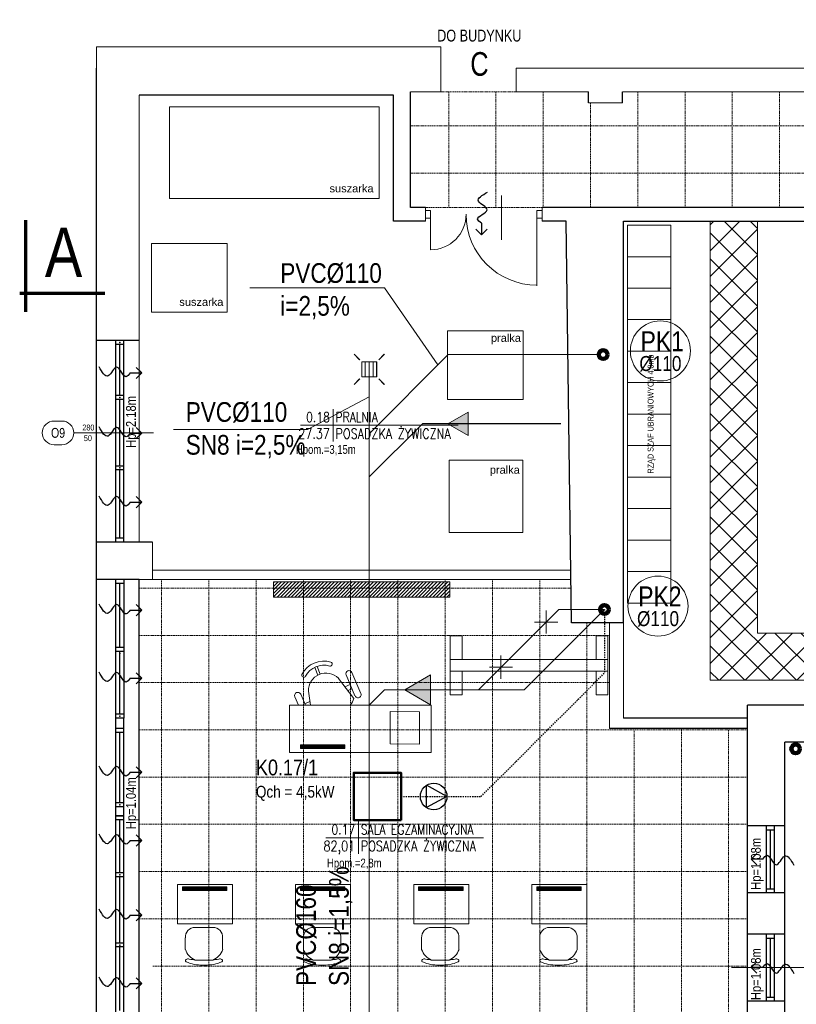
# Model space of a CAD drawing. Header units: millimetres. Extents: x -523 to 1404227, y -783705 to 1038705.
# Tile 102 of 256: x 429472 to 439331, y 134384 to 146890. Entities that reach past the tile are written whole.
import ezdxf
from ezdxf.enums import TextEntityAlignment as Align

# ---------------------------------------------------------------- set-up
doc = ezdxf.new("R2010")
doc.units = ezdxf.units.MM
for name, pattern in [('DASHDOT', [1, 0.5, -0.25, 0, -0.25]), ('DASHEDX2', [1.5, 1, -0.5]), ('DIVIDEX2', [2.5, 1, -0.5, 0, -0.5, 0, -0.5])]:
    doc.linetypes.add(name, pattern=pattern)
for name, color, linetype, lineweight in [('13. Podpisy', 7, 'Continuous', 18), ('2. Obrys', 7, 'Continuous', 30), ('7. Projektowana ściana murowana', 7, 'Continuous', 13), ('BA_drz', 7, 'Continuous', 18), ('BA_KS_ist.', 34, 'Continuous', 13), ('BA_met', 7, 'Continuous', 18), ('BA_sym', 7, 'Continuous', 18), ('BA_txc', 1, 'Continuous', 18), ('BA_txs', 2, 'Continuous', 18), ('Cienka', 7, 'Continuous', 18), ('mm_klima_PROJ', 86, 'Continuous', 35), ('mm_klimatyzacja', 94, 'Continuous', 50), ('MM_KS_OPISY', 7, 'Continuous', 9), ('mm_SKROPLINY', 3, 'DASHDOT', 30), ('mm_sprężone', 7, 'Continuous', 50), ('mm_Wentylacja', 5, 'Continuous', 50), ('mm_wentylacja_bloki', 7, 'Continuous', 18), ('PG_PRZERYWANE_ŚREDNIE', 1, 'DASHEDX2', 18), ('PG_WIDOKOWE_CIENKIE', 7, 'Continuous', 18), ('PG_WYPOSAŻENIE', 1, 'Continuous', 18), ('PG_ŚCIANY_DZIAŁOWE', 3, 'Continuous', 18), ('Przekrojowa', 60, 'Continuous', 18)]:
    doc.layers.add(name, color=color, linetype=linetype, lineweight=lineweight)
doc.styles.add('BIKTC', font='bikromsw.shx', dxfattribs={"width": 0.8})
doc.styles.add('BIKTS', font='bikromsw.shx', dxfattribs={"width": 0.85})
doc.styles.add('BIKWYM', font='BIKROMSW.SHX', dxfattribs={"width": 0.8})
doc.styles.add('ROMANS', font='romans', dxfattribs={"width": 0.7})
doc.styles.get("Standard").update_dxf_attribs({"font": 'arial.ttf'})

# ---------------------------------------------------------------- blocks, each defined once
blk = doc.blocks.new('bikmet')
blk.add_line((0, 1.65), (0, -1.65))
at = {"style": 'ROMANS', "width": 0.8}
blk.add_attdef('NRPOM', text='', height=1, dxfattribs=at).set_placement((-0.33, 0.33), align=Align.RIGHT)
blk.add_attdef('NWAPOM', (0.25, 0.33), '', height=1, dxfattribs=at)
blk.add_attdef('RAREA', text='', height=1.04, dxfattribs=at).set_placement((-0.33, -0.33), align=Align.TOP_RIGHT)
blk.add_attdef('PODLOGA', text='', height=1.04, dxfattribs=at).set_placement((0.25, -0.33), align=Align.TOP_LEFT)
blk = doc.blocks.new('dr1h901')
at = {"color": 0}
blk.add_line((-0.5, 0), (-0.5, 1), dxfattribs=at)
blk.add_line((0, 0.362), (0, -0.266))
blk.add_arc((-0.5, 0), 1, 0, 90, dxfattribs=at)
blk = doc.blocks.new('symdrz')
blk.add_lwpolyline([(-10, -30, -1), (-10, 30), (10, 30, -1), (10, -30)], format="xyb", close=True)
at = {"style": 'BIKTS', "width": 0.8}
blk.add_attdef('SZERDRZ', text='', height=25, dxfattribs=at).set_placement((77.1, 8.8), align=Align.CENTER)
blk.add_attdef('SYMDRZ', text='', height=25, dxfattribs=at).set_placement((0, 0), align=Align.MIDDLE)
blk.add_attdef('WYSDRZ', text='', height=25, dxfattribs=at).set_placement((77.1, -9.5), align=Align.TOP_CENTER)
blk = doc.blocks.new('podciecie')
at = {"layer": 'mm_Wentylacja', "color": 142, "lineweight": 30}
for p, q in [((23288, -37575.5), (23288, -37590.5)), ((23288, -37590.5), (23280.9, -37583.4)), ((23288, -37590.5), (23295.1, -37583.4))]:
    blk.add_line(p, q, dxfattribs=at)
blk.add_spline([(23288, -37575.5), (23283.2, -37570.7), (23295.2, -37558.8), (23284.2, -37547.8), (23295.8, -37536.2)], degree=3, dxfattribs=at)
blk = doc.blocks.new('A$C6810ecfa')
at = {"layer": 'BA_KS_ist.', "color": 18, "linetype": 'Continuous', "lineweight": 20, "ltscale": 25}
for centre in [(-1790.9, 2034), (-1789.4, 1710.4), (-1546.6, 1533.3)]:
    blk.add_circle(centre, 5.5, dxfattribs=at)
blk = doc.blocks.new('A$Cb384932f')
at = {"layer": 'BA_KS_ist.', "color": 34}
for p, q in [((-2107.2, 2034.5), (-2100.1, 2027.3)), ((-2075.9, 2027.3), (-2068.8, 2034.5)), ((-2097.5, 2024.8), (-2078.5, 2024.8)), ((-2097.5, 2005.7), (-2097.5, 2024.8)), ((-2093.1, 2024.8), (-2093.1, 2005.7)), ((-2088, 2024.8), (-2088, 2005.7)), ((-2082.9, 2024.8), (-2082.9, 2005.7)), ((-2078.5, 2024.8), (-2078.5, 2005.7)), ((-2107.2, 1996), (-2100.1, 2003.2)), ((-2078.5, 2005.7), (-2097.5, 2005.7)), ((-2068.8, 1996), (-2075.9, 2003.2))]:
    blk.add_line(p, q, dxfattribs=at)
blk = doc.blocks.new('A$C6e56510e')
at = {"layer": 'PG_WYPOSAŻENIE', "color": 251}
for p, q in [((354, 416), (130, 416)), ((259, 479), (225, 479)), ((5, 281), (5, 134)), ((479, 281), (479, 134)), ((356, 0), (131, 0))]:
    blk.add_line(p, q, dxfattribs=at)
for centre, radius, start, end in [((216, 211), 222, 112.8026, 161.5732), ((208, 6), 473, 87.8783, 114.1146), ((276, 6), 473, 65.8854, 92.1217), ((269, 211), 222, 18.4268, 67.1974), ((129, 124), 124, 175.2787, 270.8747), ((355, 124), 124, 269.1253, 4.7213)]:
    blk.add_arc(centre, radius, start, end, dxfattribs=at)
for points in [[(130, 416), (55, 403), (16, 407), (6, 430), (14, 438)], [(354, 416), (430, 403), (468, 407), (478, 430), (470, 438)]]:
    blk.add_spline(points, degree=3, dxfattribs=at)
blk = doc.blocks.new('A$Ce0212712')
at = {"layer": 'PG_WYPOSAŻENIE', "color": 251}
for p, q in [((116.2, 180), (56.2, 180)), ((56.2, 180), (56.2, 0)), ((116.2, 180), (116.2, 0)), ((42.2, 165.8), (56.2, 159.9)), ((56.2, 168.6), (45.4, 173.2)), ((56.2, 153.3), (38.3, 156.1)), ((51.6, 154.1), (54.4, 160.6)), ((6.9, 145.1), (16.5, 141)), ((8.1, 148), (17.8, 143.9)), ((22, 117.8), (47.5, 98.3)), ((41.1, 89.6), (14.6, 100.8)), ((17.7, 108.2), (44.2, 96.9)), ((32.7, 109.6), (29.9, 103)), ((35.3, 100.7), (37.5, 105.9)), ((116.2, 0), (56.2, 0))]:
    blk.add_line(p, q, dxfattribs=at)
for centre, radius, start, end in [((31.8, 136.2), 31.8, 117.8261, 196.0571), ((17.9, 161.8), 2.68, 305.0597, 110.5924), ((43.8, 169.5), 4, 66.9416, 246.9416), ((31.8, 136.2), 26.5, 117.8261, 196.0571), ((37.7, 133.7), 22.4, 88.5371, 225.346), ((3.7, 128.5), 2.68, 203.2907, 8.8234), ((16.2, 104.5), 4, 66.9416, 246.9416), ((33.4, 135.5), 39.8, 290.6531, 304.8412), ((42.7, 93.2), 4, 246.9416, 66.9416)]:
    blk.add_arc(centre, radius, start, end, dxfattribs=at)
blk = doc.blocks.new('A$C31e338d0')
at = {"layer": 'PG_WYPOSAŻENIE'}
h = blk.add_hatch(dxfattribs=at)
h.set_pattern_fill('ANSI37', color=251, scale=73)
h.set_pattern_definition([(45, (-151815.13, 350077.71), (-163.88967, 163.88967), []), (135, (-151815.13, 350077.71), (-163.88967, -163.88967), [])])
h.paths.add_polyline_path([(365648, 25459), (366248, 25459), (366248, 20228), (368448, 20228), (368448, 25459), (369048, 25459), (369048, 24264), (369048, 23664), (369048, 19628), (362848, 19628), (362848, 20228), (362848, 25459), (363448, 25459), (363448, 20228), (365648, 20228)])
h.paths.add_polyline_path([(369048, 20228), (370223, 20228), (370223, 19628), (369048, 19628)])
at = {"layer": 'PG_ŚCIANY_DZIAŁOWE', "ltscale": 10}
h = blk.add_hatch(dxfattribs=at)
h.set_pattern_fill('ANSI31', color=253, scale=10)
h.set_pattern_definition([(45, (-26742.93, 2690.127), (-22.4506403, 22.4506403), [])])
h.paths.add_polyline_path([(357305, 20877), (357305, 20686), (359540, 20686), (359540, 20877)])
h = blk.add_hatch(dxfattribs=at)
h.set_pattern_fill('ANSI31', color=252)
h.set_pattern_definition([(45, (2334.0207, -1244.285), (-2.24506403, 2.24506403), [])])
h.paths.add_polyline_path([(358211, 18763), (358211, 18808), (357646, 18808), (357646, 18763)])
h = blk.add_hatch(dxfattribs=at)
h.set_pattern_fill('ANSI31', color=252)
h.set_pattern_definition([(45, (834.0207, -3048.2265), (-2.24506403, 2.24506403), [])])
h.paths.add_polyline_path([(356711, 16959), (356711, 17004), (356146, 17004), (356146, 16959)])
h = blk.add_hatch(dxfattribs=at)
h.set_pattern_fill('ANSI31', color=252)
h.set_pattern_definition([(45, (2334.0207, -3048.2265), (-2.24506403, 2.24506403), [])])
h.paths.add_polyline_path([(358211, 16959), (358211, 17004), (357646, 17004), (357646, 16959)])
h = blk.add_hatch(dxfattribs=at)
h.set_pattern_fill('ANSI31', color=252)
h.set_pattern_definition([(45, (3834.0207, -3048.2265), (-2.24506403, 2.24506403), [])])
h.paths.add_polyline_path([(359711, 16959), (359711, 17004), (359146, 17004), (359146, 16959)])
h = blk.add_hatch(dxfattribs=at)
h.set_pattern_fill('ANSI31', color=252)
h.set_pattern_definition([(45, (5334.0207, -3048.2265), (-2.24506403, 2.24506403), [])])
h.paths.add_polyline_path([(361211, 16959), (361211, 17004), (360646, 17004), (360646, 16959)])
for p, q in [((355058, 5779), (355058, 27404)), ((358828, 27059), (355598, 27059)), ((358828, 25459), (358828, 27059)), ((359043, 25634), (359043, 27104)), ((361303, 26964), (361303, 27104)), ((361733, 26964), (361733, 27104)), ((359233, 25634), (359043, 25634)), ((370343, 25634), (360713, 25634)), ((359233, 25459), (358828, 25459)), ((361018, 25459), (360713, 25459)), ((361088, 20359), (361018, 25459)), ((361748, 20359), (361748, 25459)), ((361748, 25459), (370178, 25459)), ((355598, 23944), (355058, 23944)), ((355303, 21384), (355303, 23944)), ((355403, 23894), (355303, 23894)), ((355353, 23245), (355353, 23894)), ((355403, 21384), (355403, 23944)), ((355403, 23245), (355303, 23245)), ((355403, 23195), (355303, 23195)), ((355353, 22350), (355353, 23195)), ((355403, 22350), (355303, 22350)), ((355403, 22300), (355303, 22300)), ((355353, 21434), (355353, 22300)), ((355403, 21434), (355303, 21434)), ((355768, 21384), (355058, 21384)), ((355403, 21384), (355303, 21384)), ((355598, 20909), (355058, 20909)), ((355403, 20909), (355303, 20909)), ((355303, 19149), (355303, 20909)), ((355403, 20909), (355403, 19149)), ((355598, 19149), (355598, 20909)), ((355403, 20859), (355303, 20859)), ((355353, 20046), (355353, 20859)), ((361748, 20359), (361088, 20359)), ((355403, 20046), (355303, 20046)), ((355403, 19993), (355303, 19993)), ((355353, 19199), (355353, 19993)), ((363323, 11189), (363323, 19314)), ((371663, 19314), (363323, 19314)), ((355403, 19199), (355303, 19199)), ((355303, 15384), (355303, 19149)), ((355403, 19149), (355303, 19149)), ((355403, 19149), (355303, 19149)), ((355403, 15384), (355403, 19149)), ((355598, 15384), (355598, 19149)), ((363323, 19149), (361748, 19149)), ((355403, 19014), (355303, 19014)), ((363323, 19014), (361571, 19014)), ((355403, 18964), (355303, 18964)), ((355353, 18073), (355353, 18964)), ((371133, 18844), (363793, 18844)), ((363793, 18429), (363793, 18844)), ((363793, 11434), (363793, 18429)), ((355403, 18073), (355303, 18073)), ((355403, 18073), (355303, 18073)), ((355403, 18023), (355303, 18023)), ((355403, 18023), (355303, 18023)), ((355403, 18023), (355303, 18023)), ((355303, 17908), (355403, 17908)), ((355403, 17908), (355303, 17908)), ((355403, 17858), (355303, 17858)), ((355353, 17182), (355353, 17858)), ((363793, 17779), (363323, 17779)), ((363558, 17779), (363558, 16929)), ((363658, 17779), (363658, 16929)), ((363558, 17729), (363658, 17729)), ((363608, 17729), (363608, 16979)), ((355403, 17182), (355303, 17182)), ((355403, 17132), (355303, 17132)), ((355353, 16291), (355353, 17132)), ((363793, 16929), (363323, 16929)), ((363558, 16979), (363658, 16979)), ((363793, 16404), (363323, 16404)), ((363558, 16404), (363558, 15554)), ((363658, 16404), (363658, 15554)), ((363658, 16394), (363658, 15564)), ((355403, 16291), (355303, 16291)), ((363558, 16354), (363658, 16354)), ((363608, 16354), (363608, 15604)), ((355403, 16241), (355303, 16241)), ((355353, 15434), (355353, 16241)), ((363793, 15554), (363323, 15554)), ((363558, 15604), (363658, 15604))]:
    blk.add_line(p, q)
at = {"lineweight": 20}
for p, q in [((359428, 27104), (359428, 27404)), ((360383, 27104), (360383, 27404)), ((360383, 27404), (371288, 27404)), ((355598, 27059), (355598, 21384)), ((359428, 27104), (359043, 27104)), ((361303, 27104), (360383, 27104)), ((367293, 27104), (361733, 27104)), ((361303, 26964), (361733, 26964)), ((359233, 25634), (359233, 25459)), ((359298, 25597), (359233, 25597)), ((359298, 25597), (359298, 25497)), ((360713, 25597), (360648, 25597)), ((360648, 25597), (360648, 25497)), ((360648, 25547), (360648, 24637)), ((360713, 25634), (360713, 25459)), ((359298, 25497), (359233, 25497)), ((360713, 25497), (360648, 25497)), ((355768, 20909), (355768, 21384)), ((355768, 20909), (355598, 20909)), ((364187, 15979), (363118, 15979))]:
    blk.add_line(p, q, dxfattribs=at)
for p in [(355353, 23919), (355353, 23919), (355353, 23220), (355353, 23220), (355353, 22325), (355353, 22325), (355353, 19968), (355353, 19174), (355353, 18048), (355353, 18048), (355353, 17157), (355353, 17157), (355353, 16266), (355353, 16266)]:
    blk.add_point(p)
at = {"layer": '13. Podpisy', "ltscale": 10}
for p, q in [((361571, 19014), (361571, 20359)), ((361748, 19149), (361748, 20359)), ((355303, 17908), (355303, 18023))]:
    blk.add_line(p, q, dxfattribs=at)
at = {"layer": '7. Projektowana ściana murowana', "ltscale": 100}
for p, q in [((355768, 21029), (361074, 21029)), ((355768, 20909), (361076, 20909))]:
    blk.add_line(p, q, dxfattribs=at)
blk.add_lwpolyline([(355768, 21029), (361074, 21029), (361076, 20909), (355768, 20909)], close=True, dxfattribs=at)
at = {"layer": 'BA_drz', "color": 18}
blk.add_line((359298, 25547), (359298, 25097), dxfattribs=at)
blk.add_arc((359298, 25547), 450, 270, 0, dxfattribs=at)
at = {"layer": 'BA_met', "color": 18}
for p, q in [((357646, 22867), (359648, 22867)), ((357967, 17629), (359969, 17629))]:
    blk.add_line(p, q, dxfattribs=at)
at = {"layer": 'BA_sym', "color": 18}
blk.add_line((355778, 22771), (354768, 22771), dxfattribs=at)
at = {"layer": 'Cienka'}
for p, q in [((355058, 27404), (355058, 27674)), ((355058, 27674), (359428, 27674)), ((359428, 27404), (359428, 27674))]:
    blk.add_line(p, q, dxfattribs=at)
at = {"layer": 'PG_PRZERYWANE_ŚREDNIE', "color": 251, "lineweight": 15, "ltscale": 15}
for p, q in [((359428, 27104), (360383, 27104)), ((359528, 27104), (359528, 25634)), ((360128, 27104), (360128, 25634)), ((360728, 27104), (360728, 25634)), ((361928, 27104), (361928, 25634)), ((362528, 27104), (362528, 25634)), ((363128, 27104), (363128, 25634)), ((363728, 27104), (363728, 25634)), ((361328, 26964), (361328, 25634)), ((359043, 26669), (373268, 26669)), ((359043, 26069), (373268, 26069)), ((359233, 25634), (360713, 25634)), ((355883, 20909), (355883, 9399)), ((356483, 20909), (356483, 9399)), ((357083, 20909), (357083, 9399)), ((357683, 20909), (357683, 9399)), ((358283, 20909), (358283, 9399)), ((358883, 20909), (358883, 9399)), ((359483, 20909), (359483, 9399)), ((360083, 20909), (360083, 9399)), ((360683, 20909), (360683, 9399)), ((361082, 20799), (355598, 20799)), ((361283, 15394), (361283, 20359)), ((361571, 20199), (355598, 20199)), ((361571, 19599), (355598, 19599)), ((362482, 11223), (362482, 19020)), ((363323, 18999), (355598, 18999)), ((361883, 11189), (361883, 18986)), ((363081, 11202), (363081, 18998)), ((363323, 18399), (355598, 18399)), ((363323, 17799), (355598, 17799)), ((363323, 17199), (355598, 17199)), ((363323, 16599), (355598, 16599)), ((363323, 15999), (355768, 15999))]:
    blk.add_line(p, q, dxfattribs=at)
at = {"layer": 'PG_WIDOKOWE_CIENKIE', "color": 18, "lineweight": 70}
for p, q in [((354161, 24307), (354161, 25472)), ((355161, 24542), (354081, 24542))]:
    blk.add_line(p, q, dxfattribs=at)
at = {"layer": 'PG_WIDOKOWE_CIENKIE', "lineweight": 13}
for points in [[(358645, 26914), (358645, 25748), (355982, 25748), (355982, 26914)], [(356716, 25178), (356716, 24304), (355754, 24304), (355754, 25178)], [(360472, 24069), (360472, 23194), (359511, 23194), (359511, 24069)], [(360467, 22423), (360467, 21505), (359533, 21505), (359533, 22423)]]:
    blk.add_lwpolyline(points, close=True, dxfattribs=at)
at = {"layer": 'PG_WYPOSAŻENIE', "color": 251}
for p, q in [((362848, 19628), (362848, 25459)), ((362848, 25459), (363448, 25459)), ((363448, 25459), (363448, 20228)), ((361798, 25009), (362348, 25009)), ((361798, 24609), (362348, 24609)), ((361798, 24209), (362348, 24209)), ((361798, 23809), (362348, 23809)), ((361798, 23409), (362348, 23409)), ((361798, 23009), (362348, 23009)), ((361798, 22609), (362348, 22609)), ((361798, 22209), (362348, 22209)), ((361798, 21809), (362348, 21809)), ((361798, 21409), (362348, 21409)), ((361798, 21009), (362348, 21009)), ((361798, 20609), (362348, 20609)), ((355598, 19628), (355598, 20228)), ((359548, 19894), (359548, 20194)), ((359548, 20194), (359698, 20194)), ((359698, 20194), (359698, 19894)), ((361548, 20194), (361398, 20194)), ((361398, 20194), (361398, 19894)), ((361548, 19894), (361548, 20194)), ((363448, 20228), (365648, 20228)), ((359548, 19894), (361548, 19894)), ((359548, 19744), (359548, 19894)), ((359548, 19894), (359548, 19744)), ((361548, 19894), (361548, 19744)), ((361548, 19744), (359548, 19744)), ((359548, 19744), (359548, 19444)), ((359698, 19444), (359698, 19744)), ((361398, 19444), (361398, 19744)), ((361548, 19744), (361548, 19444)), ((359548, 19444), (359698, 19444)), ((361548, 19444), (361398, 19444))]:
    blk.add_line(p, q, dxfattribs=at)
for points in [[(362348, 25409), (362348, 20609), (361798, 20609), (361798, 25409)], [(357305, 20877), (359540, 20877), (359540, 20686), (357305, 20686)], [(358786, 19233), (359158, 19227), (359158, 18815), (358786, 18821)], [(356783, 16533), (356783, 17033), (356083, 17033), (356083, 16533)], [(358283, 16533), (358283, 17033), (357583, 17033), (357583, 16533)], [(359783, 16533), (359783, 17033), (359083, 17033), (359083, 16533)], [(361283, 16533), (361283, 17033), (360583, 17033), (360583, 16533)]]:
    blk.add_lwpolyline(points, close=True, dxfattribs=at)
blk.add_lwpolyline([(369048, 19628), (369048, 19628), (362848, 19628)], dxfattribs=at)
at = {"layer": 'PG_ŚCIANY_DZIAŁOWE', "color": 252, "ltscale": 10}
for points in [[(357646, 18808), (358211, 18808), (358211, 18763), (357646, 18763)], [(356146, 17004), (356711, 17004), (356711, 16959), (356146, 16959)], [(357646, 17004), (358211, 17004), (358211, 16959), (357646, 16959)], [(359146, 17004), (359711, 17004), (359711, 16959), (359146, 16959)], [(360646, 17004), (361211, 17004), (361211, 16959), (360646, 16959)]]:
    blk.add_lwpolyline(points, close=True, dxfattribs=at)
at = {"color": 5, "lineweight": 20, "xscale": -10, "yscale": 10, "zscale": 10, "rotation": 90}
blk.add_blockref('A$Ce0212712', (359307, 19873), dxfattribs=at)
at = {"ltscale": 10, "xscale": -1, "rotation": 180}
for p in [(356179, 16490), (357679, 16490), (359179, 16490), (360679, 16490)]:
    blk.add_blockref('A$C6e56510e', p, dxfattribs=at)
at = {"layer": 'BA_drz', "color": 18, "xscale": 900, "yscale": 900, "zscale": -900, "rotation": 180}
blk.add_blockref('dr1h901', (360198, 25547), dxfattribs=at)
at = {"layer": 'BA_met', "color": 18, "xscale": 125, "yscale": 125, "zscale": 125}
for p, values in [((358060, 22867), {'NRPOM': '0.18', 'NWAPOM': 'PRALNIA', 'RAREA': '27.37', 'PODLOGA': 'POSADZKA ŻYWICZNA'}), ((358381, 17629), {'NRPOM': '0.17', 'NWAPOM': 'SALA EGZAMINACYJNA', 'RAREA': '82,01', 'PODLOGA': 'POSADZKA ŻYWICZNA'})]:
    blk.add_blockref('bikmet', p, dxfattribs=at).add_auto_attribs(values)
at = {"layer": 'BA_sym', "color": 18}
ref = blk.add_blockref('symdrz', (354568, 22771), dxfattribs=dict(at, xscale=5.000000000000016, yscale=5.000000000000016, zscale=5.000000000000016, rotation=180.0000047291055))
ref.add_attrib('Symdrz', 'O9', dxfattribs={"height": 125, "rotation": 0, "style": 'BIKTS', "width": 0.8}).set_placement((354568, 22771), align=Align.MIDDLE_CENTER)
ref.add_attrib('Szerdrz', '50', dxfattribs={"layer": 'BA_txc', "height": 75, "rotation": 0, "style": 'BIKTS', "width": 0.8}).set_placement((354947, 22704), align=Align.MIDDLE_CENTER)
ref.add_attrib('Wysdrz', '280', dxfattribs={"layer": 'BA_txc', "height": 75, "rotation": 0, "style": 'BIKTS', "width": 0.8}).set_placement((354953, 22839), align=Align.MIDDLE_CENTER)
at = {"layer": 'mm_Wentylacja', "color": 2, "lineweight": 30, "xscale": 10, "yscale": 10, "zscale": 10}
blk.add_blockref('podciecie', (127063, 401191), dxfattribs=at)
for p, rotation in [((-20273, -209348), 89.99999999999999), ((-20273, -210111), 89.99999999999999), ((-20273, -210990), 89.99999999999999), ((-20273, -212361), 89.99999999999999), ((-20273, -213226), 89.99999999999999), ((-20273, -214420), 89.99999999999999), ((-20273, -215286), 89.99999999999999), ((739272, 250237), 270), ((-20273, -216236), 89.99999999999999), ((739272, 248861), 270), ((-20273, -217101), 89.99999999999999)]:
    blk.add_blockref('podciecie', p, dxfattribs=dict(at, rotation=rotation))
at = {"layer": 'Przekrojowa', "xscale": 10, "yscale": 10, "zscale": 10}
for name in ['A$C6810ecfa', 'A$Cb384932f']:
    blk.add_blockref(name, (379398, 3424), dxfattribs=at)
at = {"char_height": 100, "attachment_point": 1}
for s, insert in [('suszarka', (358015, 25926)), ('suszarka', (356108, 24484)), ('pralka', (360064, 24027)), ('pralka', (360050, 22352))]:
    blk.add_mtext_dynamic_manual_height_columns(s, width=6506.8, gutter_width=500, heights=[0], dxfattribs=dict(at, insert=insert))
at = {"layer": 'BA_txs', "color": 18, "style": 'BIKTS', "width": 0.85}
blk.add_text('A', height=625, dxfattribs=at).set_placement((354401, 24752))
for s, p in [('Hp=2.18m', (355556, 22580)), ('Hp=1.04m', (355556, 17737)), ('Hp=1.08m', (363490, 16967)), ('Hp=1.08m', (363490, 15566))]:
    blk.add_text(s, height=125, rotation=90, dxfattribs=at).set_placement(p)
at = {"layer": 'Cienka', "color": 7, "lineweight": 0, "attachment_point": 5, "style": 'BIKWYM'}
for s, insert, char_height in [('\\A1;DO BUDYNKU', (359916, 27816), 150), ('\\A1;C', (359918, 27455), 300)]:
    blk.add_mtext(s, dxfattribs=dict(at, insert=insert, char_height=char_height))
at = {"layer": 'PG_WYPOSAŻENIE', "color": 18, "attachment_point": 1, "style": 'BIKTC'}
for s, width, gutter_width, insert, char_height, rotation in [('RZĄD SZAF UBRANIOWYCH 4,8mb', 6506.8, 500, (362053, 22255), 75, 90), ('Hpom.=3,15m', 9760.19, 750, (357588, 22617), 112.5, 360), ('Hpom.=2,8m', 9760.19, 750, (357983, 17363), 112.5, 360)]:
    blk.add_mtext_dynamic_manual_height_columns(s, width=width, gutter_width=gutter_width, heights=[0], dxfattribs=dict(at, insert=insert, char_height=char_height, rotation=rotation))
blk = doc.blocks.new('ksstrz')
at = {"layer": 'mm_sprężone', "linetype": 'DIVIDEX2', "lineweight": 30}
h = blk.add_hatch(color=256, dxfattribs=at)
h.dxf.hatch_style = 1
h.paths.add_polyline_path([(28045.5, -44864.49), (28060.5, -44838.51), (28030.5, -44838.51)])
at = {"layer": 'mm_wentylacja_bloki'}
for p, q in [((28030.5, -44838.51), (28045.5, -44864.49)), ((28060.5, -44838.51), (28030.5, -44838.51)), ((28045.5, -44864.49), (28060.5, -44838.51))]:
    blk.add_line(p, q, dxfattribs=at)
blk = doc.blocks.new('skrop')
at = {"layer": 'mm_SKROPLINY', "color": 0, "linetype": 'ByBlock', "lineweight": 30}
for p, q in [((-807.06, -12100.94), (-799.34, -12096.74)), ((-799.34, -12096.74), (-799.34, -12105.14)), ((-807.06, -12100.94), (-799.34, -12105.14))]:
    blk.add_line(p, q, dxfattribs=at)
blk.add_circle((-802.06, -12100.94), 5, dxfattribs=at)

msp = doc.modelspace()

# ---------------------------------------------------------------- linework, layer by layer
at = {"layer": 'BA_KS_ist.', "color": 34}
for p, q in [((433717.03, 142640.5), (433788.62, 142568.92)), ((434029.92, 142568.92), (434101.51, 142640.5)), ((433814.02, 142543.52), (434004.52, 142543.52)), ((433814.02, 142353.02), (433814.02, 142543.52)), ((433858.47, 142543.52), (433858.47, 142353.02)), ((433909.27, 142543.52), (433909.27, 142353.02)), ((433960.07, 142543.52), (433960.07, 142353.02)), ((434004.52, 142543.52), (434004.52, 142353.02)), ((433717.03, 142256.03), (433788.62, 142327.62)), ((434004.52, 142353.02), (433814.02, 142353.02)), ((434101.51, 142256.03), (434029.92, 142327.62))]:
    msp.add_line(p, q, dxfattribs=at)
at = {"layer": 'BA_KS_ist.', "linetype": 'Continuous', "ltscale": 25}
msp.add_line((433909.27, 120733.29), (433909.27, 142353.02), dxfattribs=at)
at = {"layer": 'BA_KS_ist.', "linetype": 'Continuous', "lineweight": 30, "ltscale": 25}
for p in [(433909.27, 141081.89), (436344.09, 141757.32)]:
    msp.add_line(p, (434584.7, 141757.32), dxfattribs=at)
at = {"layer": 'BA_KS_ist.', "linetype": 'Continuous', "ltscale": 25}
for points in [[(436825.25, 142635.85), (434913.06, 142635.85), (433909.27, 141632.06), (433909.27, 120733.29)], [(433909.27, 138185.48), (434103.47, 138379.68), (435874.88, 138379.68), (436895.31, 139400.11)]]:
    msp.add_lwpolyline(points, dxfattribs=at)
at = {"layer": 'BA_KS_ist.', "color": 51, "linetype": 'Continuous', "lineweight": 140, "ltscale": 25}
for centre in [(436880.25, 142635.85), (436895.31, 139400.11)]:
    msp.add_circle(centre, 55, dxfattribs=at)
at = {"layer": 'BA_KS_ist.', "color": 1, "linetype": 'Continuous', "lineweight": 140, "ltscale": 25}
msp.add_circle((439323.33, 137628.63), 55, dxfattribs=at)
at = {"layer": 'mm_klimatyzacja', "color": 3, "linetype": 'Continuous', "lineweight": 50, "ltscale": 50}
msp.add_lwpolyline([(434313.59, 136724.45), (433713.59, 136724.45), (433713.59, 137324.45), (434313.59, 137324.45)], close=True, dxfattribs=at)
at = {"layer": 'MM_KS_OPISY'}
for p, q in [((432394.53, 143484.35), (434101.62, 143484.35)), ((434781.83, 142504.62), (434101.62, 143484.35)), ((433125.3, 141685.8), (433909.27, 142101.82)), ((431425.3, 141685.8), (433125.3, 141685.8))]:
    msp.add_line(p, q, dxfattribs=at)
for centre in [(437605.87, 142682.77), (437575.66, 139442)]:
    msp.add_circle(centre, 381, dxfattribs=at)
at = {"layer": 'mm_SKROPLINY', "ltscale": 30}
for p, q in [((436895.31, 139400.11), (436895.31, 138590.67)), ((435329.1, 137024.45), (436895.31, 138590.67)), ((434313.59, 137024.45), (435329.1, 137024.45))]:
    msp.add_line(p, q, dxfattribs=at)
at = {"layer": 'Przekrojowa'}
for p, q in [((435295.33, 138379.68), (436315.76, 139400.11)), ((436895.31, 139400.11), (436315.76, 139400.11)), ((433909.27, 138185.48), (434103.47, 138379.68)), ((434103.47, 138379.68), (435295.33, 138379.68))]:
    msp.add_line(p, q, dxfattribs=at)
at = {"layer": 'Przekrojowa', "color": 1}
for p, q in [((436155.54, 139093), (436155.54, 139386.78)), ((436302.43, 139239.89), (436008.65, 139239.89)), ((435582.06, 138519.53), (435582.06, 138813.31)), ((435728.95, 138666.42), (435435.17, 138666.42))]:
    msp.add_line(p, q, dxfattribs=at)

# ---------------------------------------------------------------- block references
at = {"layer": '2. Obrys'}
msp.add_blockref('A$C31e338d0', (75390.84, 118871.37), dxfattribs=at)
at = {"layer": 'mm_klima_PROJ', "lineweight": 30, "xscale": 33.75, "yscale": 33.75, "zscale": 33.75, "rotation": 180}
msp.add_blockref('skrop', (407658.35, -271382.21), dxfattribs=at)
at = {"layer": 'mm_sprężone', "color": 2, "linetype": 'DIVIDEX2', "lineweight": 30}
for p, xscale, yscale, zscale, rotation in [((883551.27, -138697.68), -10, 10, 10, 270), ((-158659.12, 453543.37), 12.7, 12.7, 12.7, 30.00000000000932)]:
    msp.add_blockref('ksstrz', p, dxfattribs=dict(at, xscale=xscale, yscale=yscale, zscale=zscale, rotation=rotation))

# ---------------------------------------------------------------- texts
at = {"layer": 'mm_klimatyzacja', "lineweight": 15, "insert": (432470.91, 137492.46), "char_height": 200, "attachment_point": 1}
msp.add_mtext_dynamic_manual_height_columns('\\A1;{\\fArial Narrow|b0|i0|c238|p34;K0.17/1\\P\\H0.75x;Qch = 4,5kW}', width=1582.8085, gutter_width=10, heights=[0], dxfattribs=at)
at = {"layer": 'MM_KS_OPISY', "attachment_point": 1}
for s, width, insert, char_height in [('{\\fArial Narrow|b0|i0|c238|p34;PVC%%C110\\Pi=2,5%}', 2009.859, (432780.44, 143797.58), 250), ('{\\fArial Narrow|b0|i0|c238|p34;PK1}', 254, (437354.63, 142932.61), 254), ('{\\fArial Narrow|b0|i0|c238|p34;%%C110}', 5.0334, (437339.27, 142618.69), 190.5), ('\\fArial Narrow|b0|i0|c238|p34;PVC%%C110\\PSN8 i=2,5%', 1696.0581, (431579.81, 142032.47), 250), ('{\\fArial Narrow|b0|i0|c238|p34;PK2}', 254, (437324.42, 139691.84), 254), ('{\\fArial Narrow|b0|i0|c238|p34;%%C110}', 5.0334, (437309.06, 139377.92), 190.5)]:
    msp.add_mtext_dynamic_manual_height_columns(s, width=width, gutter_width=10, heights=[0], dxfattribs=dict(at, insert=insert, char_height=char_height))
at = {"layer": 'MM_KS_OPISY', "insert": (432982.66, 134617.02), "char_height": 250, "attachment_point": 1, "rotation": 90}
msp.add_mtext_dynamic_manual_height_columns('\\fArial Narrow|b0|i0|c238|p34;PVC%%C160\\PSN8 i=1,5%', width=1695.9543, gutter_width=10, heights=[0], dxfattribs=at)

doc.saveas('drawing.dxf')
